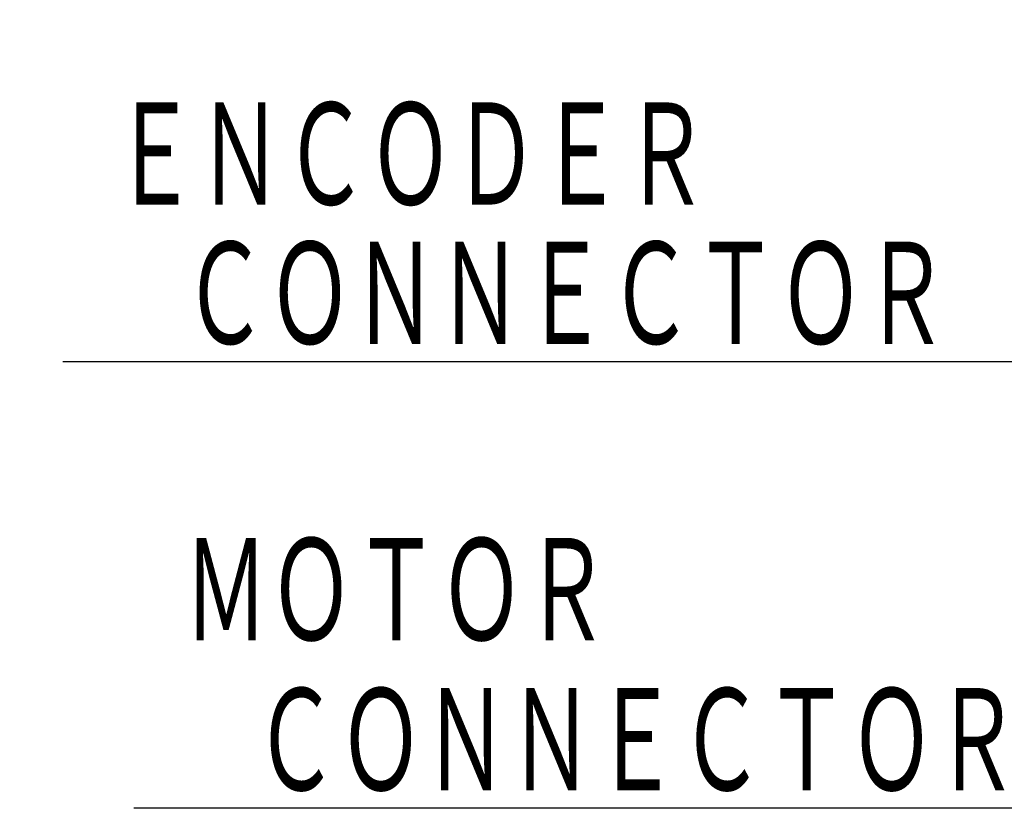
# Model space of a CAD drawing. Header units: millimetres. Extents: x 0 to 1300, y 0 to 891.
# Tile 42 of 127: x 217 to 306, y 420 to 491. Entities that reach past the tile are written whole.
import ezdxf

# ---------------------------------------------------------------- set-up
doc = ezdxf.new("R2010")
doc.units = ezdxf.units.MM
doc.header["$LTSCALE"] = 0.545669
doc.layers.add('NoLayerName_001', color=7, linetype='Continuous')
doc.styles.get("Standard").update_dxf_attribs({"font": 'txt', "bigfont": 'extfont2'})
doc.dimstyles.get("Standard").update_dxf_attribs({"dimtxt": 2.5, "dimasz": 2.5, "dimexe": 1, "dimexo": 1, "dimtad": 1, "dimdec": 3, "dimzin": 0, "dimdsep": 46, "dimtxsty": 'Standard', "dimcen": 2.5, "dimadec": 3, "dimazin": 0, "dimtfac": 0.75, "dimtdec": 3, "dimtmove": 0, "dimatfit": 3, "dimfxl": 1, "dimarcsym": 0})

msp = doc.modelspace()

# ---------------------------------------------------------------- texts
at = {"layer": 'NoLayerName_001', "color": 3, "lineweight": 13, "char_height": 10.5, "attachment_point": 7}
for s, insert in [('\\A1;\\W0.6667;ＥＮＣＯＤＥＲ', (225.0301, 473.2311)), ('\\A1;\\W0.6667;ＭＯＴＯＲ', (231.4476, 433.8108))]:
    msp.add_mtext(s, dxfattribs=dict(at, insert=insert))
at = {"layer": 'NoLayerName_001', "color": 3, "linetype": 'Continuous', "lineweight": 13, "char_height": 10.5, "attachment_point": 9, "line_spacing_factor": 0.6}
for insert in [(300.6301, 460.6311), (307.0476, 420.2268)]:
    msp.add_mtext('\\A1;\\W0.6667;ＣＯＮＮＥＣＴＯＲ', dxfattribs=dict(at, insert=insert))

# ---------------------------------------------------------------- leaders
at = {"layer": 'NoLayerName_001', "color": 3, "linetype": 'Continuous', "lineweight": 13, "annotation_type": 0, "has_hookline": 1, "hookline_direction": 1, "text_width": 80.105}
for points in [[(332.45, 526.6), (307.2551, 460.0061), (301.2551, 460.0061)], [(338.0505, 443.1), (313.6726, 419.6018), (307.6726, 419.6018)]]:
    msp.add_leader(points, dimstyle='Standard', override={"dimtxt": 10.5, "dimasz": 6, "dimldrblk": 'OPEN30'}, dxfattribs=at)

doc.saveas('drawing.dxf')
